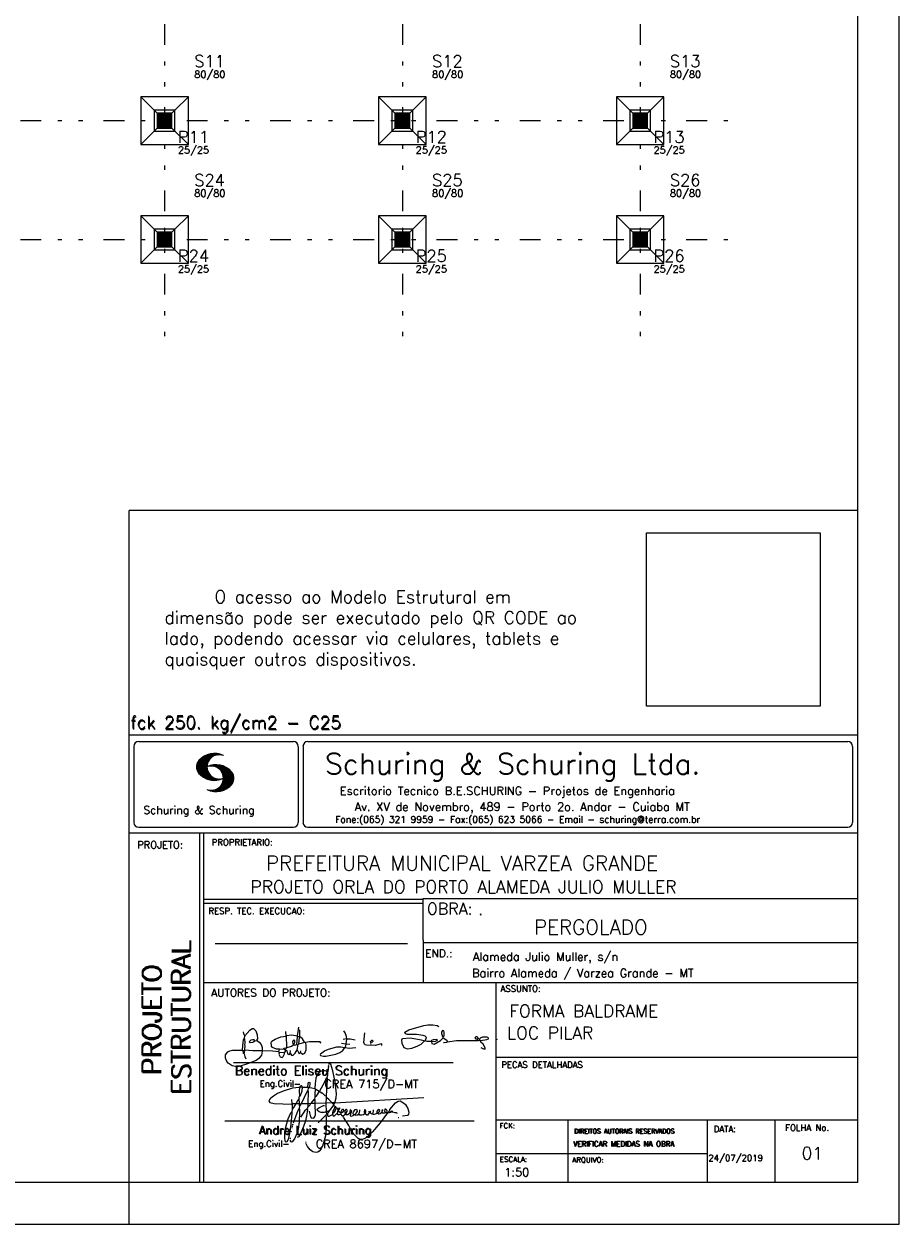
# Model space of a CAD drawing. Extents: x 0 to 84.1, y 0 to 59.4.
# Tile 7 of 9: x 63.1 to 84.1, y 0 to 28.8. Entities that reach past the tile are written whole.
import ezdxf

# ---------------------------------------------------------------- set-up
doc = ezdxf.new("R2010")
doc.units = 0
doc.header["$MEASUREMENT"] = 0
doc.linetypes.add('ESTILO_TQS_0004', pattern=[2, 0.5, -0.4, 0.1, -0.4, 0.1, -0.5])
doc.layers.get('0').update_dxf_attribs({"linetype": 'CONTINUOUS'})
for name, color, linetype in [('1', 1, 'CONTINUOUS'), ('2', 2, 'CONTINUOUS'), ('3', 3, 'CONTINUOUS'), ('6', 6, 'CONTINUOUS'), ('9', 9, 'CONTINUOUS')]:
    doc.layers.add(name, color=color, linetype=linetype)
doc.styles.get("Standard").update_dxf_attribs({"font": 'ROMANS.SHX'})
picture_1 = doc.add_image_def('image1.png', size_in_pixel=(300, 300))

# ---------------------------------------------------------------- blocks, each defined once
blk = doc.blocks.new('assinaturabenedito')
at = {"color": 162}
for points in [[(80.21, 160.29), (79.88, 160.45), (79.72, 161.68), (80.29, 161.77), (80.46, 162.01), (80.54, 163.49), (80.37, 163.74), (80.54, 164.8), (80.46, 166.12), (80.29, 166.36), (80.37, 167.51), (82.43, 169.81), (83.41, 170.39), (83.9, 170.39), (84.81, 169.48), (85.38, 167.84), (85.46, 166.36), (85.13, 165.71), (86.12, 164.97), (86.94, 163.98), (87.35, 162.83), (87.43, 161.68), (87.19, 161.52), (83.66, 161.52), (80.46, 161.77)], [(80.46, 167.68), (80.21, 167.84), (79.88, 169.07)], [(96.95, 167.51), (96.79, 169.24)], [(101.55, 163.82), (102.04, 164.31), (102.28, 166.78), (102.28, 167.1), (101.55, 167.19), (101.46, 167.51), (101.96, 170.06), (102.28, 169.81), (102.28, 167.27)], [(101.96, 170.06), (102.04, 170.96)], [(120.99, 164.31), (121.24, 166.12), (121.16, 167.19), (120.66, 168.66), (120.09, 169.57)], [(135.35, 163.57), (135.27, 164.23), (135.11, 164.31), (132.64, 163.57), (129.12, 163.74), (128.62, 163.9), (128.3, 164.15), (128.05, 164.89), (128.46, 168.66)], [(155.13, 165.22), (153.4, 165.22), (152.58, 165.54), (153.16, 166.78), (152.67, 167.35), (151.85, 167.68), (149.14, 168.01), (145.61, 168.01), (144.71, 168.34), (144.46, 168.91), (146.1, 169.9), (152.17, 171.62), (153.65, 171.87), (155.7, 171.87), (157.43, 171.62), (158.08, 171.29)], [(159.89, 166.69), (159.89, 167.1), (160.22, 167.51), (160.22, 168.91), (160.05, 169.48), (159.56, 169.65), (159.23, 168.99), (159.23, 168.42), (159.56, 167.27), (159.8, 167.19)], [(79.55, 161.85), (79.72, 164.8), (79.88, 165.87), (80.21, 166.28)], [(84.48, 165.54), (84.15, 165.87), (83.57, 165.87), (82.84, 165.71), (82.1, 165.05), (82.59, 164.8), (83.57, 164.97), (84.48, 165.54)], [(84.48, 165.54), (85.05, 165.63)], [(94.32, 162.18), (93.09, 162.18), (91.53, 162.83), (91.12, 163.41), (90.96, 164.8), (91.29, 165.38), (92.52, 166.2), (94.82, 167.1), (97.03, 167.43), (97.11, 162.92)], [(98.59, 160.54), (98.1, 159.96), (97.61, 160.37), (97.36, 161.44), (96.87, 161.6), (97.03, 162.75), (99.08, 163.33), (99.9, 163.9), (100.48, 163.74), (101.3, 164.07), (101.55, 163.9), (101.38, 162.01)], [(101.46, 167.43), (99.17, 167.76), (97.11, 167.51)], [(98.59, 160.54), (99.17, 159.71), (99.58, 159.63), (100.56, 160.62), (101.38, 161.93), (102.12, 160.29), (102.69, 160.78), (103.6, 160.12), (104.42, 160.54), (104.99, 161.85), (104.99, 163.9), (104.66, 164.97), (106.3, 165.3), (110.57, 165.22), (110.74, 164.97), (110.49, 164.56)], [(99.9, 163.9), (100.48, 164.8), (100.4, 165.63), (99.9, 165.79), (99.49, 165.22), (99.58, 164.23), (99.82, 164.15)], [(101.3, 164.07), (101.55, 167.1)], [(102.04, 164.31), (104.58, 164.97)], [(104.34, 164.97), (103.51, 166.36), (102.69, 166.94), (102.37, 166.94)], [(120.83, 164.15), (119.19, 164.39)], [(121.16, 166.36), (119.76, 166.04)], [(120.83, 164.15), (120.58, 163)], [(120.83, 164.15), (121.07, 164.31), (122.47, 164.23)], [(121.24, 166.2), (121.48, 166.36), (122.55, 166.36), (124.6, 165.87)], [(130.84, 164.8), (130.76, 165.22), (131.25, 165.79), (131.58, 165.71), (131.66, 165.3), (131.41, 164.97), (130.84, 164.8)], [(130.84, 164.8), (130.76, 164.48), (130.92, 164.23)], [(152.26, 165.38), (152.17, 165.54), (151.11, 165.79), (146.68, 166.53), (143.56, 166.36), (143.23, 166.2), (143.15, 165.79), (143.31, 164.56), (144.13, 162.83), (145.61, 162.26), (147.25, 162.51), (149.38, 163.33), (151.02, 164.23), (152.26, 165.38)], [(152.26, 165.38), (152.5, 165.54)], [(155.21, 165.05), (155.13, 165.3), (155.37, 165.71), (156.03, 166.04), (157.26, 166.2), (157.43, 165.87), (157.18, 165.54), (156.6, 165.3), (155.21, 165.05)], [(155.21, 165.05), (155.29, 164.48), (156.19, 164.23), (158.82, 165.63), (159.89, 166.69), (161.36, 165.79), (161.61, 165.3), (161.61, 165.13), (161.12, 164.89), (160.3, 164.64), (159.97, 164.72)], [(161.61, 165.13), (165.22, 165.63), (174, 165.63), (174.41, 165.71), (174.49, 166.28)], [(176.63, 162.1), (176.63, 162.75), (175.81, 164.15), (174.99, 164.97), (174.82, 165.63), (177.36, 166.04), (178.02, 166.28), (178.02, 166.53), (177.78, 166.86), (177.36, 166.94), (175.56, 166.94), (174.66, 166.61), (174.49, 166.36), (173.02, 166.2), (172.61, 166.69), (172.93, 167.19), (173.34, 167.19), (173.75, 166.86), (173.84, 166.45)], [(173.59, 165.63), (173.59, 166.12)], [(174.82, 165.63), (174.58, 165.71)], [(181.55, 165.95), (181.47, 166.12)], [(87.43, 161.36), (87.1, 159.8), (86.04, 158.4), (84.97, 157.66), (81.44, 156.27), (78.16, 155.28), (76.68, 155.28), (75.37, 155.53), (73.73, 156.51), (73.15, 157.25), (72.66, 158.56), (72.74, 159.96), (73.65, 161.11), (74.38, 161.52), (75.53, 161.77), (79.64, 161.77)], [(80.21, 160.29), (80.46, 161.6)], [(80.21, 160.29), (80.37, 159.22), (80.87, 158.32)], [(94.08, 161.03), (91.53, 161.36), (87.43, 161.52)], [(94.08, 161.03), (94.32, 162.18), (95.88, 162.34), (96.21, 162.59), (96.95, 162.67)], [(94.08, 161.03), (94.08, 160.86)], [(96.29, 160.7), (94.24, 160.86), (94.08, 160.21), (94.57, 159.14), (95.39, 158.89), (95.8, 159.22), (96.29, 160.29), (96.29, 160.7)], [(96.87, 161.77), (96.54, 161.77), (95.88, 162.26)], [(96.29, 160.7), (96.87, 161.52)], [(98.59, 160.54), (98.76, 161.6)], [(102.78, 160.78), (102.86, 161.52)], [(110.74, 160.29), (110.57, 159.96), (110.74, 159.63), (111.88, 159.39), (112.87, 159.39), (116.89, 160.21), (118.53, 160.86), (119.68, 161.6), (120.5, 162.83)], [(110.74, 160.29), (112.29, 161.44), (113.94, 162.18), (117.22, 163.08), (118.86, 163.16), (122.22, 162.59), (124.85, 162.83)], [(176.63, 162.1), (176.13, 162.1), (175.07, 162.75)], [(176.63, 162.1), (176.63, 162.1)]]:
    blk.add_lwpolyline(points, dxfattribs=at)
blk = doc.blocks.new('assinaturanadre')
at = {"color": 162}
for points in [[(-221.69, -2.31), (-221.03, 0.57), (-220.87, 2.86), (-221.52, 9.6), (-222.84, 15.92), (-223.98, 19.86), (-224.56, 20.6), (-224.89, 20.68), (-225.22, 20.19), (-225.22, 19.53)], [(-225.87, 15.1), (-225.95, 13.46), (-226.28, 11.98), (-226.61, 11.73), (-227.59, 9.51), (-230.47, 4.42), (-229.32, 3.44), (-229.07, 3.44), (-227.43, 1.88), (-226.69, 1.63), (-226.61, 0.81), (-226.86, -2.47), (-226.77, -7.81), (-226.53, -8.71), (-226.86, -9.37), (-226.61, -10.68), (-226.69, -17.25), (-227.1, -21.27), (-227.76, -23.82), (-228.83, -27.19), (-229.56, -28.58), (-230.71, -29.9), (-231.53, -30.47), (-232.52, -30.72), (-234.41, -30.31), (-235.88, -29.24), (-237.44, -27.27), (-238.1, -25.79)], [(-225.3, 18.87), (-225.71, 15.34), (-225.87, 15.1), (-226.28, 15.26), (-226.36, 15.59), (-227.18, 16), (-229.07, 16), (-230.71, 15.18), (-231.94, 13.7), (-232.6, 11.73), (-233.01, 8.69), (-233.17, 5.9), (-233.01, 5.41), (-233.26, 2.62), (-233.26, 1.06), (-233.09, 0.65), (-233.34, -0.09), (-233.17, -0.67), (-233.17, -2.55), (-233.67, -2.8), (-235.23, -2.8), (-235.14, -2.23), (-233.42, -0.17)], [(-225.3, 18.87), (-225.46, 18.87), (-225.54, 18.46)], [(-225.3, 18.87), (-225.22, 19.04)], [(-240.48, 6.64), (-240.48, 6.97), (-241.05, 7.38), (-241.63, 7.22), (-241.79, 6.64)], [(-237.2, 6.72), (-237.03, 8.78), (-236.78, 9.27), (-236.46, 9.43), (-236.13, 9.27), (-235.96, 8.53), (-236.29, 7.05), (-236.62, 6.39), (-236.87, 6.31)], [(-226.28, 11.98), (-226.12, 11.9), (-226.12, 10.83), (-226.69, 1.71)], [(-240.48, 6.64), (-245.98, 6.07), (-251.39, 4.42), (-254.59, 2.95), (-256.81, 1.55), (-258.37, 0.4), (-259.02, -0.26), (-259.43, -1.08), (-259.35, -1.49), (-258.86, -2.06), (-256.4, -2.8), (-246.55, -3.05), (-246.22, -2.8), (-246.39, -0.34)], [(-242.2, 0.15), (-243.19, -1.16), (-244.01, -2.97), (-246.22, -2.97)], [(-237.2, 6.72), (-236.95, 6.23), (-237.2, 4.67), (-237.61, 4.26), (-241.05, -2.97), (-241.95, -3.05), (-242.12, 0.81), (-241.95, 1.47), (-241.46, 1.88), (-240.4, 4.59), (-240.23, 6.56), (-237.36, 6.56), (-237.2, 6.72)], [(-241.87, 6.48), (-242.12, 4.51), (-242.04, 1.47)], [(-237.28, 4.51), (-237.03, 4.1), (-237.11, -2.72), (-237.36, -2.88), (-240.89, -2.88)], [(-240.48, 6.64), (-240.31, 6.64)], [(-236.54, 6.48), (-234.98, 6.31), (-233.26, 5.82)], [(-233.01, 5.41), (-232.68, 5.49), (-230.63, 4.34), (-232.35, 1.55), (-233.01, 0.89)], [(-230.47, 4.42), (-230.47, 4.42)], [(-226.61, 0.81), (-226.36, 0.81), (-225.22, -0.17), (-224.97, -0.67), (-223.74, -1.9), (-223.66, -2.39), (-226.77, -2.55)], [(-221.69, -2.31), (-170.73, 0.81)], [(-246.14, -3.05), (-246.22, -5.76), (-246.06, -6), (-246.39, -7.4), (-246.3, -8.47), (-246.88, -14.54), (-247.62, -19.96), (-248.44, -23.33), (-249.18, -24.72), (-249.5, -24.89), (-250.08, -24.31), (-250.41, -21.93), (-250.41, -19.88), (-250, -16.76), (-248.44, -11.5), (-246.88, -7.97), (-246.47, -7.65)], [(-241.87, -4.11), (-242.12, -5.76), (-241.95, -6), (-241.95, -7.73), (-242.2, -13.15), (-242.78, -17.42), (-243.43, -19.96), (-244.74, -22.83), (-246.14, -24.72), (-246.47, -24.89), (-246.8, -24.72), (-247.21, -23.66)], [(-244.33, -3.05), (-245.32, -5.02), (-245.98, -5.84)], [(-242.12, -5.67), (-242.45, -6), (-243.51, -8.3), (-245.65, -13.97)], [(-242.04, -2.88), (-243.92, -2.97)], [(-237.11, -2.97), (-237.28, -3.87), (-237.28, -4.53), (-237.11, -4.69), (-237.61, -5.76), (-237.44, -6.25), (-238.02, -9.78), (-238.59, -12.57), (-239.66, -15.94), (-241.79, -20.78), (-242.61, -21.85), (-243.27, -22.1)], [(-241.13, -2.97), (-241.54, -3.95), (-241.87, -4.11), (-241.95, -3.13)], [(-237.61, -5.76), (-239, -7.15), (-241.38, -10.6)], [(-235.31, -2.64), (-235.8, -2.97), (-237.11, -2.88)], [(-235.88, -2.97), (-236.13, -3.62), (-237.03, -4.61)], [(-233.09, -2.8), (-233.01, -9.29), (-233.17, -9.94), (-233.91, -11.18), (-234.32, -11.26), (-234.9, -11.01), (-235.39, -10.27), (-236.13, -8.06), (-236.21, -7.15)], [(-226.86, -2.55), (-233.17, -2.72)], [(-226.77, -7.56), (-227.84, -7.89), (-229.65, -7.89), (-230.71, -7.48), (-231.7, -6.66), (-231.78, -6), (-230.96, -5.1), (-228.25, -3.79), (-227.68, -3.79)], [(-222.43, -3.29), (-222.43, -3.7), (-224.97, -6.82), (-226.61, -7.4)], [(-221.69, -2.31), (-223.57, -2.39)], [(-221.36, -4.85), (-222.18, -5.35), (-222.34, -6.09), (-222.75, -6.66), (-223.08, -7.97), (-223.08, -8.88), (-222.67, -9.78), (-222.34, -9.86), (-222.01, -9.78), (-220.54, -8.47)], [(-221.19, -5.1), (-221.28, -6.09), (-221.6, -6.74), (-222.43, -8.06), (-222.92, -8.38)], [(-221.85, -2.39), (-222.43, -3.29), (-222.84, -2.88), (-222.84, -2.55)], [(-222.43, -3.7), (-221.44, -4.36), (-221.36, -4.94), (-220.78, -5.18), (-220.29, -5.92), (-219.96, -6), (-219.47, -5.35), (-219.14, -5.26), (-218.98, -5.51), (-219.39, -6.5), (-219.96, -6.99), (-220.21, -7.56), (-220.46, -8.47), (-220.05, -9.04), (-219.55, -9.12), (-218.4, -8.55), (-217.91, -9.37), (-217.34, -9.7), (-216.02, -9.12), (-215.7, -8.71), (-215.04, -9.04), (-214.3, -9.04), (-212.99, -7.81), (-212.91, -7.07), (-212.66, -6.58), (-212.41, -6.58), (-212.17, -6.91), (-212.33, -7.81), (-212.58, -8.14), (-212.99, -7.97)], [(-219.96, -6), (-219.8, -6.74)], [(-219.8, -6.82), (-219.88, -7.07)], [(-219.8, -6.91), (-218.57, -7.89), (-218.32, -7.73), (-217.58, -6.17), (-217.26, -5.84), (-216.93, -6), (-216.85, -6.82), (-217.58, -7.81), (-218.4, -8.22), (-218.49, -7.97)], [(-190.51, -6.82), (-189.52, -7.32), (-189.77, -7.81), (-190.42, -8.06), (-191.57, -7.97), (-195.76, -13.72), (-200.19, -18.89), (-203.31, -21.93), (-205.03, -23), (-206.1, -23.33), (-207.49, -23.25), (-208.48, -22.67), (-210.94, -20.21), (-212.58, -17.66), (-213.81, -15.2), (-216.85, -10.6), (-217.17, -9.78)], [(-215.53, -8.3), (-215.86, -7.73), (-215.86, -6.82), (-215.45, -6), (-215.2, -6), (-214.96, -6.33), (-214.88, -7.23), (-215.53, -8.3)], [(-212.66, -8.14), (-212.99, -9.37), (-212.91, -9.78), (-212.25, -10.03), (-211.18, -9.53), (-210.94, -9.29), (-211.27, -8.63), (-211.27, -8.06), (-210.86, -7.23), (-210.03, -6.09), (-209.3, -6), (-209.05, -7.15), (-209.54, -8.14), (-210.36, -9.12), (-210.2, -9.37), (-208.72, -9.21), (-207.9, -8.63), (-207.41, -6.82), (-207.49, -6.41)], [(-212.66, -6.58), (-212.91, -6.33)], [(-204.54, -8.14), (-204.04, -7.81), (-203.96, -6.99), (-204.37, -6.41), (-204.78, -6.41), (-204.87, -7.73), (-204.54, -8.14)], [(-201.09, -6.5), (-201.09, -6.5)], [(-196.33, -7.48), (-197.23, -8.3), (-198.14, -8.71), (-199.2, -9.04), (-199.78, -8.96), (-199.94, -8.63), (-199.53, -7.07), (-199.53, -6.25)], [(-196.33, -7.48), (-196.09, -6.82), (-196.17, -6.41), (-196.99, -6.17), (-197.56, -6.82), (-197.73, -7.32), (-197.73, -7.81), (-197.48, -8.22)], [(-194.77, -7.23), (-194.28, -6.74), (-194.28, -6.41), (-194.77, -6.74), (-194.77, -7.23)], [(-192.06, -7.73), (-191.74, -7.07), (-191.98, -6.5), (-192.64, -6), (-193.13, -6), (-193.3, -7.07), (-192.64, -7.81)], [(-190.51, -6.82), (-191.33, -7.89)], [(-190.51, -6.82), (-190.18, -6.17), (-187.06, -2.39), (-185.58, -1.41), (-184.35, -1.24), (-182.46, -2.23), (-181.32, -3.21), (-179.92, -5.59), (-179.43, -7.65), (-179.59, -8.79), (-180.25, -9.62), (-183.04, -10.03)], [(-226.86, -9.29), (-231.21, -13.8)], [(-226.04, -8.47), (-226.45, -8.63)], [(-225.05, -6.91), (-226.04, -8.55), (-225.87, -8.79), (-225.95, -9.7), (-225.54, -10.03), (-224.97, -10.03), (-223.16, -8.96)], [(-218.4, -8.22), (-218.4, -8.47)], [(-215.53, -8.3), (-215.53, -8.63)], [(-210.36, -9.12), (-210.86, -9.21)], [(-204.54, -8.14), (-204.54, -8.55), (-205.28, -9.12), (-206.26, -9.45), (-207.49, -9.29), (-207.9, -8.79)], [(-202.24, -7.15), (-202.08, -8.06), (-202.98, -9.29), (-203.47, -9.29), (-204.45, -8.63)], [(-201.42, -7.07), (-201.5, -7.48), (-201.25, -8.22), (-200.6, -8.71), (-200.02, -8.71)], [(-194.77, -7.89), (-195.84, -8.71), (-196.5, -8.79), (-197.15, -8.38)], [(-194.77, -7.23), (-194.77, -7.97), (-194.61, -8.06), (-193.13, -8.14), (-192.15, -7.81), (-191.74, -7.97)], [(-189.44, -7.23), (-189.11, -6.99), (-188.78, -7.32)], [(-189.44, -7.23), (-189.19, -7.56), (-188.7, -7.4), (-187.39, -7.81), (-186.73, -7.81), (-186.48, -8.14), (-186.07, -8.22)], [(-185.42, -10.77), (-185.17, -10.77)], [(-246.8, -18.57), (-246.88, -19.06)], [(-246.39, -16.43), (-246.39, -16.84)], [(-246.06, -15.36), (-246.22, -16.1)], [(-245.81, -14.54), (-245.89, -15.03)], [(-247.29, -22.34), (-247.29, -22.92)], [(-238.43, -24.64), (-238.43, -24.81)], [(-238.26, -25.22), (-238.18, -25.46)]]:
    blk.add_lwpolyline(points, dxfattribs=at)

msp = doc.modelspace()

# ---------------------------------------------------------------- linework, layer by layer
at = {"layer": '1', "linetype": 'ESTILO_TQS_0004'}
for p, q in [((66.452, 28.833), (66.452, 21.333)), ((72.167, 28.833), (72.167, 21.333)), ((77.881, 28.833), (77.881, 21.333)), ((6.988, 26.512), (80.202, 26.512)), ((6.988, 23.655), (80.202, 23.655))]:
    msp.add_line(p, q, dxfattribs=at)
at = {"layer": '1', "linetype": 'Continuous'}
for p, q in [((66.274, 26.69), (66.131, 26.833)), ((66.631, 26.69), (66.774, 26.833)), ((71.988, 26.69), (71.845, 26.833)), ((72.345, 26.69), (72.488, 26.833)), ((77.702, 26.69), (77.559, 26.833)), ((78.059, 26.69), (78.202, 26.833)), ((66.274, 26.333), (66.131, 26.19)), ((66.452, 26.512), (66.452, 26.512)), ((66.452, 26.512), (66.452, 26.512)), ((66.631, 26.333), (66.774, 26.19)), ((71.988, 26.333), (71.845, 26.19)), ((72.167, 26.512), (72.167, 26.512)), ((72.167, 26.512), (72.167, 26.512)), ((72.345, 26.333), (72.488, 26.19)), ((77.702, 26.333), (77.559, 26.19)), ((77.881, 26.512), (77.881, 26.512)), ((77.881, 26.512), (77.881, 26.512)), ((78.059, 26.333), (78.202, 26.19)), ((66.274, 23.833), (66.131, 23.976)), ((66.631, 23.833), (66.774, 23.976)), ((71.988, 23.833), (71.845, 23.976)), ((72.345, 23.833), (72.488, 23.976)), ((77.702, 23.833), (77.559, 23.976)), ((78.059, 23.833), (78.202, 23.976)), ((66.452, 23.655), (66.452, 23.655)), ((66.452, 23.655), (66.452, 23.655)), ((72.167, 23.655), (72.167, 23.655)), ((72.167, 23.655), (72.167, 23.655)), ((77.881, 23.655), (77.881, 23.655)), ((77.881, 23.655), (77.881, 23.655)), ((66.274, 23.476), (66.131, 23.333)), ((66.631, 23.476), (66.774, 23.333)), ((71.988, 23.476), (71.845, 23.333)), ((72.345, 23.476), (72.488, 23.333)), ((77.702, 23.476), (77.559, 23.333)), ((78.059, 23.476), (78.202, 23.333))]:
    msp.add_line(p, q, dxfattribs=at)
for points in [[(67.024, 27.083), (65.881, 27.083)], [(65.881, 27.083), (65.881, 25.94)], [(66.202, 26.762), (65.881, 27.083)], [(66.702, 26.762), (67.024, 27.083)], [(67.024, 25.94), (67.024, 27.083)], [(72.738, 27.083), (71.595, 27.083)], [(71.595, 27.083), (71.595, 25.94)], [(71.917, 26.762), (71.595, 27.083)], [(72.417, 26.762), (72.738, 27.083)], [(72.738, 25.94), (72.738, 27.083)], [(78.452, 27.083), (77.309, 27.083)], [(77.309, 27.083), (77.309, 25.94)], [(77.631, 26.762), (77.309, 27.083)], [(78.131, 26.762), (78.452, 27.083)], [(78.452, 25.94), (78.452, 27.083)], [(66.202, 26.262), (66.702, 26.262), (66.702, 26.762), (66.202, 26.762), (66.202, 26.262)], [(71.917, 26.262), (72.417, 26.262), (72.417, 26.762), (71.917, 26.762), (71.917, 26.262)], [(77.631, 26.262), (78.131, 26.262), (78.131, 26.762), (77.631, 26.762), (77.631, 26.262)], [(66.202, 26.262), (65.881, 25.94)], [(66.702, 26.262), (67.024, 25.94)], [(71.917, 26.262), (71.595, 25.94)], [(72.417, 26.262), (72.738, 25.94)], [(77.631, 26.262), (77.309, 25.94)], [(78.131, 26.262), (78.452, 25.94)], [(65.881, 25.94), (67.024, 25.94)], [(71.595, 25.94), (72.738, 25.94)], [(77.309, 25.94), (78.452, 25.94)], [(67.024, 24.226), (65.881, 24.226)], [(65.881, 24.226), (65.881, 23.083)], [(66.202, 23.905), (65.881, 24.226)], [(66.702, 23.905), (67.024, 24.226)], [(67.024, 23.083), (67.024, 24.226)], [(72.738, 24.226), (71.595, 24.226)], [(71.595, 24.226), (71.595, 23.083)], [(71.917, 23.905), (71.595, 24.226)], [(72.417, 23.905), (72.738, 24.226)], [(72.738, 23.083), (72.738, 24.226)], [(78.452, 24.226), (77.309, 24.226)], [(77.309, 24.226), (77.309, 23.083)], [(77.631, 23.905), (77.309, 24.226)], [(78.131, 23.905), (78.452, 24.226)], [(78.452, 23.083), (78.452, 24.226)], [(66.202, 23.405), (66.702, 23.405), (66.702, 23.905), (66.202, 23.905), (66.202, 23.405)], [(71.917, 23.405), (72.417, 23.405), (72.417, 23.905), (71.917, 23.905), (71.917, 23.405)], [(77.631, 23.405), (78.131, 23.405), (78.131, 23.905), (77.631, 23.905), (77.631, 23.405)], [(66.202, 23.405), (65.881, 23.083)], [(66.702, 23.405), (67.024, 23.083)], [(71.917, 23.405), (71.595, 23.083)], [(72.417, 23.405), (72.738, 23.083)], [(77.631, 23.405), (77.309, 23.083)], [(78.131, 23.405), (78.452, 23.083)], [(65.881, 23.083), (67.024, 23.083)], [(71.595, 23.083), (72.738, 23.083)], [(77.309, 23.083), (78.452, 23.083)]]:
    msp.add_lwpolyline(points, dxfattribs=at)
at = {"layer": '2', "linetype": 'Continuous'}
for p, q in [((84.1, 0), (84.1, 59.4)), ((65.6, 1), (65.6, 17.143)), ((83.1, 17.143), (65.6, 17.143)), ((65.6, 11.755), (83.1, 11.755)), ((65.6, 1), (65.6, 11.755)), ((65.832, 11.594), (69.549, 11.594)), ((69.895, 11.594), (82.868, 11.594)), ((65.716, 11.477), (65.716, 9.648)), ((67.222, 10.958), (67.564, 11.3)), ((67.222, 10.972), (67.546, 11.296)), ((67.222, 10.986), (67.528, 11.292)), ((67.222, 11), (67.508, 11.286)), ((67.224, 10.946), (67.581, 11.303)), ((67.224, 11.017), (67.488, 11.281)), ((67.227, 10.934), (67.596, 11.304)), ((67.227, 11.033), (67.465, 11.272)), ((67.229, 10.922), (67.612, 11.306)), ((67.232, 10.911), (67.627, 11.306)), ((67.232, 11.053), (67.439, 11.26)), ((67.236, 10.901), (67.642, 11.307)), ((67.239, 11.074), (67.411, 11.245)), ((67.24, 10.891), (67.656, 11.307)), ((67.244, 10.88), (67.669, 11.306)), ((67.609, 11.231), (67.683, 11.306)), ((67.638, 11.247), (67.696, 11.304)), ((67.663, 11.257), (67.708, 11.303)), ((67.682, 11.262), (67.721, 11.301)), ((67.702, 11.269), (67.733, 11.299)), ((67.718, 11.27), (67.745, 11.297)), ((67.734, 11.272), (67.757, 11.295)), ((67.75, 11.274), (67.769, 11.292)), ((69.665, 11.477), (69.665, 9.648)), ((69.779, 11.477), (69.779, 9.648)), ((82.984, 11.477), (82.984, 9.648)), ((67.249, 10.871), (67.521, 11.143)), ((67.253, 11.102), (67.374, 11.223)), ((67.254, 10.862), (67.502, 11.111)), ((67.259, 10.853), (67.492, 11.086)), ((67.264, 10.844), (67.484, 11.064)), ((67.271, 10.837), (67.48, 11.046)), ((67.277, 10.829), (67.476, 11.028)), ((67.284, 10.822), (67.474, 11.012)), ((67.291, 10.814), (67.473, 10.997)), ((67.297, 10.807), (67.47, 10.981)), ((67.305, 10.8), (67.473, 10.969)), ((67.531, 10.999), (67.546, 11.013)), ((67.549, 11.002), (67.565, 11.018)), ((67.563, 11.002), (67.585, 11.024)), ((67.578, 11.002), (67.602, 11.027)), ((67.592, 11.003), (67.619, 11.03)), ((67.605, 11.001), (67.635, 11.032)), ((67.617, 11), (67.652, 11.034)), ((67.63, 10.998), (67.666, 11.034)), ((67.641, 10.995), (67.681, 11.035)), ((67.652, 10.992), (67.696, 11.035)), ((67.664, 10.99), (67.709, 11.035)), ((67.675, 10.986), (67.723, 11.035)), ((67.684, 10.982), (67.736, 11.034)), ((67.694, 10.978), (67.748, 11.032)), ((67.705, 10.974), (67.762, 11.031)), ((67.714, 10.969), (67.774, 11.029)), ((67.722, 10.963), (67.785, 11.026)), ((67.732, 10.959), (67.798, 11.024)), ((67.74, 10.953), (67.809, 11.021)), ((67.749, 10.948), (67.82, 11.018)), ((67.756, 10.941), (67.831, 11.015)), ((67.765, 10.935), (67.842, 11.012)), ((67.772, 10.928), (67.852, 11.008)), ((67.78, 10.922), (67.863, 11.005)), ((67.786, 10.914), (67.873, 11.001)), ((67.794, 10.908), (67.883, 10.997)), ((67.8, 10.899), (67.893, 10.992)), ((67.807, 10.892), (67.902, 10.988)), ((67.812, 10.883), (67.912, 10.984)), ((67.818, 10.875), (67.922, 10.979)), ((67.824, 10.867), (67.93, 10.973)), ((67.829, 10.858), (67.94, 10.969)), ((67.834, 10.848), (67.949, 10.963)), ((67.838, 10.839), (67.957, 10.958)), ((67.312, 10.793), (67.474, 10.955)), ((67.319, 10.786), (67.475, 10.942)), ((67.327, 10.78), (67.478, 10.931)), ((67.334, 10.773), (67.48, 10.919)), ((67.342, 10.767), (67.483, 10.907)), ((67.35, 10.761), (67.486, 10.896)), ((67.358, 10.755), (67.49, 10.886)), ((67.367, 10.749), (67.493, 10.876)), ((67.375, 10.743), (67.497, 10.865)), ((67.383, 10.737), (67.502, 10.856)), ((67.392, 10.732), (67.507, 10.847)), ((67.401, 10.727), (67.512, 10.838)), ((67.41, 10.721), (67.517, 10.829)), ((67.419, 10.717), (67.523, 10.82)), ((67.429, 10.712), (67.529, 10.812)), ((67.438, 10.707), (67.535, 10.804)), ((67.448, 10.703), (67.541, 10.796)), ((67.458, 10.699), (67.548, 10.789)), ((67.468, 10.695), (67.555, 10.781)), ((67.478, 10.69), (67.562, 10.774)), ((67.488, 10.687), (67.569, 10.767)), ((67.499, 10.683), (67.576, 10.761)), ((67.51, 10.68), (67.584, 10.755)), ((67.521, 10.677), (67.592, 10.748)), ((67.532, 10.674), (67.6, 10.742)), ((67.544, 10.671), (67.609, 10.737)), ((67.555, 10.669), (67.618, 10.732)), ((67.567, 10.667), (67.627, 10.727)), ((67.58, 10.665), (67.636, 10.722)), ((67.592, 10.663), (67.646, 10.718)), ((67.605, 10.662), (67.656, 10.713)), ((67.618, 10.661), (67.666, 10.709)), ((67.632, 10.66), (67.677, 10.706)), ((67.645, 10.66), (67.688, 10.703)), ((67.66, 10.66), (67.699, 10.7)), ((67.671, 10.389), (68.096, 10.814)), ((67.674, 10.661), (67.711, 10.697)), ((67.685, 10.389), (68.101, 10.805)), ((67.691, 10.662), (67.724, 10.695)), ((67.699, 10.389), (68.105, 10.795)), ((67.708, 10.664), (67.738, 10.693)), ((67.714, 10.389), (68.108, 10.783)), ((67.725, 10.666), (67.751, 10.691)), ((67.729, 10.39), (68.111, 10.772)), ((67.742, 10.669), (67.766, 10.693)), ((67.744, 10.391), (68.114, 10.761)), ((67.76, 10.673), (67.78, 10.693)), ((67.761, 10.394), (68.116, 10.749)), ((67.777, 10.396), (68.117, 10.736)), ((67.78, 10.678), (67.794, 10.692)), ((67.794, 10.692), (67.797, 10.694)), ((67.795, 10.4), (68.119, 10.724)), ((67.798, 10.683), (67.811, 10.696)), ((67.813, 10.404), (68.119, 10.709)), ((67.817, 10.69), (67.825, 10.698)), ((67.822, 10.554), (68.091, 10.823)), ((67.833, 10.696), (67.84, 10.702)), ((67.833, 10.409), (68.118, 10.695)), ((67.841, 10.587), (68.087, 10.833)), ((67.843, 10.83), (67.966, 10.952)), ((67.848, 10.818), (67.976, 10.945)), ((67.849, 10.609), (68.082, 10.842)), ((67.852, 10.807), (67.985, 10.939)), ((67.853, 10.416), (68.118, 10.68)), ((67.856, 10.795), (67.994, 10.932)), ((67.857, 10.631), (68.075, 10.849)), ((67.86, 10.781), (68.003, 10.924)), ((67.861, 10.649), (68.07, 10.859)), ((67.863, 10.769), (68.012, 10.918)), ((67.865, 10.754), (68.021, 10.909)), ((67.865, 10.668), (68.064, 10.866)), ((67.866, 10.74), (68.029, 10.903)), ((67.866, 10.683), (68.058, 10.874)), ((67.867, 10.698), (68.05, 10.881)), ((67.868, 10.726), (68.037, 10.895)), ((67.868, 10.712), (68.044, 10.888)), ((67.55, 10.41), (67.563, 10.422)), ((67.561, 10.407), (67.576, 10.421)), ((67.573, 10.404), (67.59, 10.421)), ((67.584, 10.401), (67.606, 10.423)), ((67.596, 10.398), (67.622, 10.425)), ((67.608, 10.396), (67.64, 10.428)), ((67.62, 10.394), (67.659, 10.433)), ((67.632, 10.392), (67.68, 10.44)), ((67.645, 10.391), (67.704, 10.45)), ((67.658, 10.39), (67.737, 10.469)), ((67.876, 10.425), (68.113, 10.662)), ((67.901, 10.435), (68.11, 10.644)), ((67.93, 10.45), (68.102, 10.622)), ((67.966, 10.472), (68.089, 10.595)), ((68.045, 10.537), (68.058, 10.549)), ((65.832, 9.532), (69.549, 9.532)), ((69.895, 9.532), (82.868, 9.532)), ((65.6, 9.4), (83.1, 9.4)), ((67.3, 5.8), (67.3, 9.4)), ((67.4, 5.8), (67.4, 9.4)), ((83.1, 9.4), (83.1, 1)), ((72.669, 7.8), (67.4, 7.8)), ((83.1, 7.815), (72.656, 7.815)), ((72.669, 6.816), (72.669, 7.815)), ((72.669, 7.7), (67.4, 7.7)), ((67.67, 6.739), (72.289, 6.739)), ((72.669, 6.816), (72.669, 5.8)), ((72.669, 6.765), (83.1, 6.765)), ((67.3, 1), (67.3, 5.8)), ((67.4, 1), (67.4, 5.8)), ((67.4, 5.8), (83.1, 5.8)), ((74.421, 4.8), (74.421, 5.8)), ((74.421, 1), (74.421, 4.8)), ((68.111, 3.88), (73.39, 3.88)), ((74.421, 4.006), (83.1, 4.006)), ((67.898, 2.48), (73.894, 2.48)), ((74.421, 2.506), (83.1, 2.506)), ((76.147, 1), (76.147, 2.506)), ((79.496, 1), (79.496, 2.506)), ((81.121, 1), (81.121, 2.506)), ((74.421, 1.692), (79.496, 1.692)), ((65.6, 0), (65.6, 1)), ((83.1, 1), (65.6, 1)), ((0, 0), (84.1, 0))]:
    msp.add_line(p, q, dxfattribs=at)
msp.add_lwpolyline([(83.1, 1), (2.5, 1), (2.5, 58.4), (83.1, 58.4), (83.1, 1)], dxfattribs=at)
for centre, radius, start, end in [((65.832, 11.477), 0.117, 90, 180), ((69.549, 11.477), 0.117, 0, 90), ((69.895, 11.477), 0.117, 90, 180), ((82.868, 11.477), 0.117, 0, 90), ((67.648, 10.815), 0.492, 63.3933, 138.9091), ((67.763, 10.983), 0.291, 68.8515, 291.1485), ((67.465, 10.982), 0.244, 140.2294, 231.8951), ((67.692, 10.544), 0.492, 41.0909, 116.6067), ((67.577, 10.712), 0.291, 248.8515, 111.1485), ((67.648, 11.151), 0.492, 218.2298, 296.6067), ((67.875, 10.711), 0.244, 308.1049, 39.7706), ((67.692, 10.88), 0.492, 243.3933, 321.7702), ((65.832, 9.648), 0.117, 180, 270), ((69.549, 9.648), 0.117, 270, 0), ((69.895, 9.648), 0.117, 180, 270), ((82.868, 9.648), 0.117, 270, 0)]:
    msp.add_arc(centre, radius, start, end, dxfattribs=at)
at = {"layer": '6', "linetype": 'Continuous'}
for points in [[(66.274, 26.333), (66.631, 26.333), (66.631, 26.69), (66.274, 26.69), (66.274, 26.333)], [(71.988, 26.333), (72.345, 26.333), (72.345, 26.69), (71.988, 26.69), (71.988, 26.333)], [(77.702, 26.333), (78.059, 26.333), (78.059, 26.69), (77.702, 26.69), (77.702, 26.333)], [(66.274, 23.476), (66.631, 23.476), (66.631, 23.833), (66.274, 23.833), (66.274, 23.476)], [(71.988, 23.476), (72.345, 23.476), (72.345, 23.833), (71.988, 23.833), (71.988, 23.476)], [(77.702, 23.476), (78.059, 23.476), (78.059, 23.833), (77.702, 23.833), (77.702, 23.476)]]:
    msp.add_lwpolyline(points, dxfattribs=at)
at = {"layer": '9', "linetype": 'Continuous'}
for points in [[(66.274, 26.333), (66.631, 26.333), (66.631, 26.69)], [(66.274, 26.333), (66.631, 26.69), (66.274, 26.69)], [(66.274, 26.333), (66.274, 26.69), (66.274, 26.333)], [(71.988, 26.333), (72.345, 26.333), (72.345, 26.69)], [(71.988, 26.333), (72.345, 26.69), (71.988, 26.69)], [(71.988, 26.333), (71.988, 26.69), (71.988, 26.333)], [(77.702, 26.333), (78.059, 26.333), (78.059, 26.69)], [(77.702, 26.333), (78.059, 26.69), (77.702, 26.69)], [(77.702, 26.333), (77.702, 26.69), (77.702, 26.333)], [(66.274, 23.476), (66.631, 23.476), (66.631, 23.833)], [(66.274, 23.476), (66.631, 23.833), (66.274, 23.833)], [(66.274, 23.476), (66.274, 23.833), (66.274, 23.476)], [(71.988, 23.476), (72.345, 23.476), (72.345, 23.833)], [(71.988, 23.476), (72.345, 23.833), (71.988, 23.833)], [(71.988, 23.476), (71.988, 23.833), (71.988, 23.476)], [(77.702, 23.476), (78.059, 23.476), (78.059, 23.833)], [(77.702, 23.476), (78.059, 23.833), (77.702, 23.833)], [(77.702, 23.476), (77.702, 23.833), (77.702, 23.476)]]:
    msp.add_solid(points, dxfattribs=at)

# ---------------------------------------------------------------- block references
at = {"xscale": 0.06, "yscale": 0.06, "zscale": 0.06}
msp.add_blockref('assinaturabenedito', (63.556, -5.529), dxfattribs=at)
at = {"linetype": 'Continuous', "xscale": 0.042, "yscale": 0.042, "zscale": 0.042}
msp.add_blockref('assinaturanadre', (79.857, 3.009), dxfattribs=at)

# ---------------------------------------------------------------- texts
at = {"linetype": 'Continuous', "insert": (66.45, 15.221), "char_height": 0.3, "attachment_point": 1}
msp.add_mtext_dynamic_manual_height_columns('^IO acesso ao Modelo Estrutural em dimensão pode ser executado pelo QR CODE ao lado, podendo acessar via celulares, tablets e quaisquer outros dispositivos.', width=10.84065, gutter_width=1.5, heights=[3.742], dxfattribs=at)
at = {"layer": '1', "linetype": 'Continuous'}
for s, height, p in [('PREFEITURA MUNICIPAL VARZEA GRANDE', 0.35, (68.889, 8.495)), ('PROJETO ORLA DO PORTO ALAMEDA JULIO MULLER', 0.3, (68.518, 7.953)), ('.', 0.3, (73.984, 7.424)), ('PERGOLADO', 0.35, (75.33, 6.957)), ('Alameda Julio Muller, s/n', 0.2, (73.863, 6.323)), ('Bairro Alameda / Varzea Grande - MT', 0.2, (73.84, 5.93)), ('FORMA BALDRAME', 0.3, (74.737, 4.968)), ('LOC PILAR', 0.3, (74.682, 4.441)), ('24/07/2019', 0.15, (79.52, 1.513))]:
    msp.add_text(s, height=height, dxfattribs=at).set_placement(p)
at = {"layer": '1', "linetype": 'Continuous', "insert": (81.759, 1.849), "char_height": 0.3, "attachment_point": 1}
msp.add_mtext_dynamic_manual_height_columns('01', width=0.86139, gutter_width=1, heights=[0], dxfattribs=at)
at = {"layer": '2', "linetype": 'Continuous'}
for s, height, p in [('fck 250. kg/cm2 - C25', 0.3, (65.629, 11.907)), ('fck 250. kg/cm2 - C25', 0.3, (65.642, 11.881)), ('Schuring & Schuring Ltda.', 0.5, (70.307, 10.807)), ('Escritorio Tecnico B.E.SCHURING - Projetos de Engenharia', 0.2, (70.665, 10.308)), ('Av. XV de Novembro, 489 - Porto 2o. Andar - Cuiaba MT', 0.2, (71.023, 9.926)), ('Schuring & Schuring', 0.19, (65.944, 9.851)), ('Fone:(065) 321 9959 - Fax:(065) 623 5066 - Email - schuring@terra.com.br', 0.16, (70.553, 9.642)), ('PROPRIETARIO:', 0.15, (67.585, 9.097)), ('PROJETO:', 0.175, (65.793, 9.022)), ('RESP. TEC. EXECUCAO:', 0.15, (67.506, 7.445)), ('OBRA:', 0.2788, (72.755, 7.435)), ('END.:', 0.1858, (72.718, 6.41)), ('AUTORES DO PROJETO:', 0.18584, (67.572, 5.464)), ('ASSUNTO:', 0.15, (74.525, 5.581)), ('Benedito Eliseu Schuring', 0.22, (68.138, 3.577)), ('Benedito Eliseu Schuring', 0.22, (68.15, 3.577)), ('PECAS DETALHADAS', 0.15, (74.543, 3.751)), ('Eng.Civil-', 0.15, (68.737, 3.299)), ('CREA 715/D-MT', 0.2, (70.291, 3.263)), ('Andre Luiz Schuring', 0.2, (68.717, 2.158)), ('Andre Luiz Schuring', 0.2, (68.734, 2.149)), ('FCK:', 0.125, (74.501, 2.299)), ('DATA:', 0.15, (79.648, 2.207)), ('FOLHA No.', 0.15, (81.366, 2.238)), ('CREA 8697/D-MT', 0.2, (70.083, 1.825)), ('DIREITOS AUTORAIS RESERVADOS', 0.11, (76.295, 2.176)), ('DIREITOS AUTORAIS RESERVADOS', 0.11, (76.304, 2.176)), ('Eng.Civil-', 0.15, (68.463, 1.853)), ('VERIFICAR MEDIDAS NA OBRA', 0.125, (76.271, 1.862)), ('VERIFICAR MEDIDAS NA OBRA', 0.125, (76.28, 1.862)), ('ESCALA:', 0.125, (74.507, 1.491)), ('ARQUIVO:', 0.125, (76.249, 1.476)), ('1:50', 0.2, (74.617, 1.144))]:
    msp.add_text(s, height=height, dxfattribs=at).set_placement(p)
for s, p in [('ESTRUTURAL', (67.074, 3.125)), ('ESTRUTURAL', (67.074, 3.095)), ('PROJETO', (66.369, 3.606)), ('PROJETO', (66.369, 3.575))]:
    msp.add_text(s, height=0.45, rotation=90, dxfattribs=at).set_placement(p)
at = {"layer": '3', "linetype": 'Continuous'}
for s, p in [('80/80', (67.167, 27.54)), ('80/80', (72.881, 27.54)), ('80/80', (78.595, 27.54)), ('25/25', (66.774, 25.719)), ('25/25', (72.488, 25.719)), ('25/25', (78.202, 25.719)), ('80/80', (67.167, 24.683)), ('80/80', (72.881, 24.683)), ('80/80', (78.595, 24.683)), ('25/25', (66.774, 22.862)), ('25/25', (72.488, 22.862)), ('25/25', (78.202, 22.862))]:
    msp.add_text(s, height=0.1714, dxfattribs=at).set_placement(p)
at = {"layer": '6', "linetype": 'Continuous'}
for s, p in [('S11', (67.167, 27.797)), ('S12', (72.881, 27.797)), ('S13', (78.595, 27.797)), ('P11', (66.774, 25.976)), ('P12', (72.488, 25.976)), ('P13', (78.202, 25.976)), ('S24', (67.167, 24.94)), ('S25', (72.881, 24.94)), ('S26', (78.595, 24.94)), ('P24', (66.774, 23.119)), ('P25', (72.488, 23.119)), ('P26', (78.202, 23.119))]:
    msp.add_text(s, height=0.2857, dxfattribs=at).set_placement(p)

# ---------------------------------------------------------------- pictures from other files: only their frames are drawn
at = {"linetype": 'Continuous'}
image = msp.add_image(picture_1, insert=(78.035, 12.444), size_in_units=(4.167, 4.167), dxfattribs=at)
image.dxf.flags = 15

doc.saveas('drawing.dxf')
